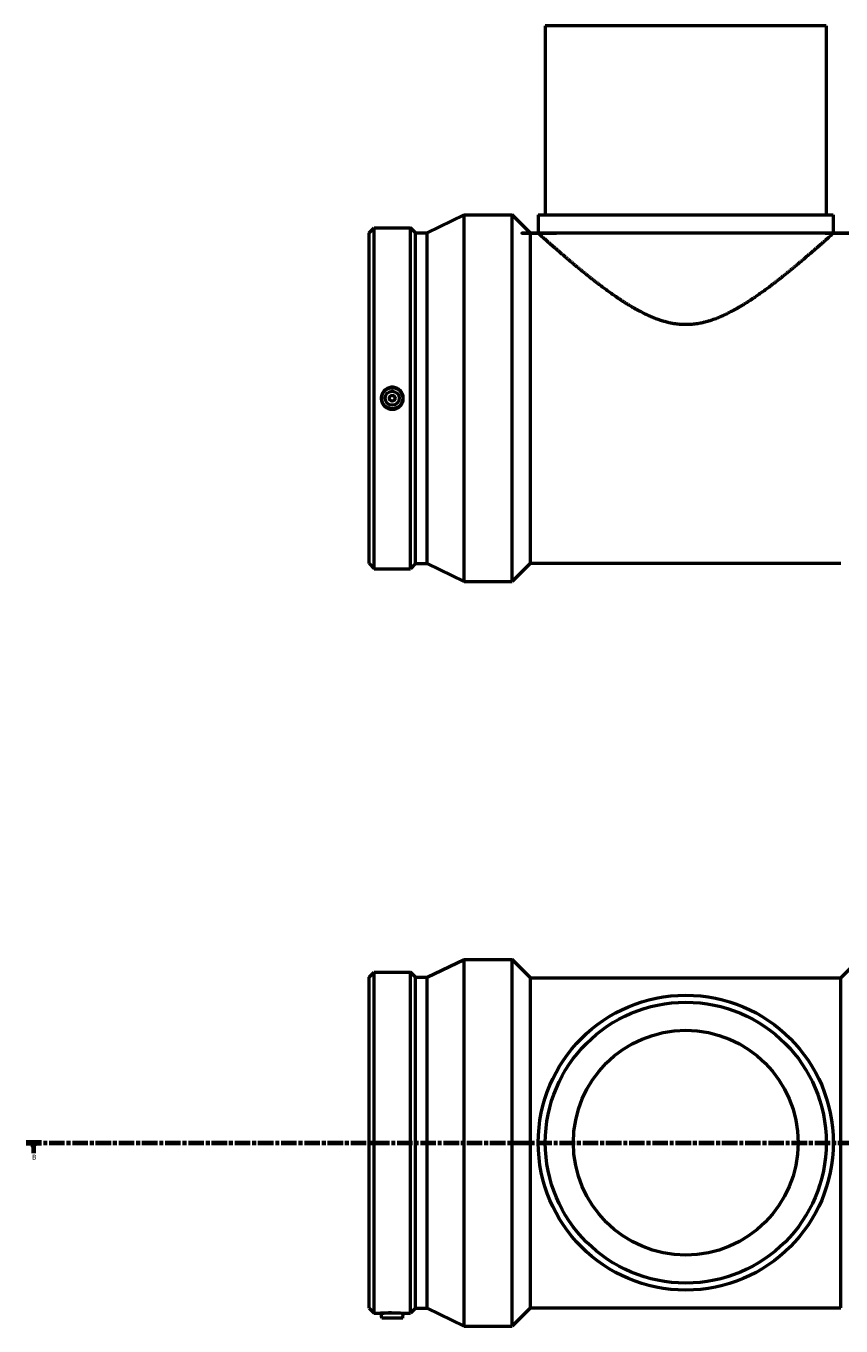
# Model space of a CAD drawing. Header units: millimetres. Extents: x -275 to 1704, y -1136 to 1260.
# Tile 1 of 7: x 103 to 684, y -1136 to -210. Entities that reach past the tile are written whole.
import ezdxf

# ---------------------------------------------------------------- set-up
doc = ezdxf.new("R2010")
doc.units = ezdxf.units.MM
doc.linetypes.add('CHAIN', pattern=[0.35429999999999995, 0.2362, -0.0295, 0.0591, -0.0295])
doc.layers.add('Section Line (ISO)', color=7, linetype='CHAIN', lineweight=70)
doc.layers.add('Visible (ISO)', color=7, linetype='Continuous', lineweight=50)
doc.styles.add('Label Text (ISO)', font='tahoma.ttf')

# ---------------------------------------------------------------- blocks, each defined once
blk = doc.blocks.new('2dTransSection0')
at = {"layer": 'Section Line (ISO)', "linetype": 'CHAIN', "ltscale": 46.61586380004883}
blk.add_line((103.3272831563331, -1005.371276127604), (1055.655343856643, -1005.371276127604), dxfattribs=at)
at = {"layer": 'Section Line (ISO)', "linetype": 'Continuous', "lineweight": 140}
for p, q in [((103.3272831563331, -1005.371276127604), (114.2432842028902, -1005.371276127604)), ((1044.739342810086, -1005.371276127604), (1055.655343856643, -1005.371276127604))]:
    blk.add_line(p, q, dxfattribs=at)
at = {"layer": 'Section Line (ISO)', "linetype": 'Continuous'}
for p, q in [((108.7852836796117, -1005.371276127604), (108.2852836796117, -1007.871276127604)), ((108.2852836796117, -1007.871276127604), (109.2852836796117, -1007.871276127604)), ((108.7852836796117, -1007.871276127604), (108.7852836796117, -1005.371276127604)), ((109.2852836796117, -1007.871276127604), (108.7852836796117, -1005.371276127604)), ((108.7852836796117, -1012.773287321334), (108.7852836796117, -1007.871276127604)), ((1050.197343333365, -1005.371276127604), (1049.697343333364, -1007.871276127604)), ((1049.697343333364, -1007.871276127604), (1050.697343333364, -1007.871276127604)), ((1050.197343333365, -1007.871276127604), (1050.197343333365, -1005.371276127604)), ((1050.697343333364, -1007.871276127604), (1050.197343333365, -1005.371276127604)), ((1050.197343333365, -1012.773287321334), (1050.197343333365, -1007.871276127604))]:
    blk.add_line(p, q, dxfattribs=at)
at = {"layer": 'Section Line (ISO)', "linetype": 'Continuous', "flags": 128}
for points in [[(109.2853005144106, -1007.871276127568), (108.7852699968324, -1005.371276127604), (108.285277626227, -1007.871276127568), (109.2853005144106, -1007.871276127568)], [(1050.697348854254, -1007.871276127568), (1050.197356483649, -1005.371276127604), (1049.697325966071, -1007.871276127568), (1050.697348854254, -1007.871276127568)]]:
    blk.add_lwpolyline(points, dxfattribs=at)
at = {"layer": 'Section Line (ISO)'}
for points in [[(109.2853005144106, -1007.871276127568), (108.7852699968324, -1005.371276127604), (108.285277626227, -1007.871276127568), (109.2853005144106, -1007.871276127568)], [(1050.697348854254, -1007.871276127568), (1050.197356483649, -1005.371276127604), (1049.697325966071, -1007.871276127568), (1050.697348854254, -1007.871276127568)]]:
    blk.add_solid(points, dxfattribs=at)
at = {"layer": 'Section Line (ISO)', "char_height": 3.499999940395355, "attachment_point": 7, "style": 'Label Text (ISO)'}
for insert in [(107.7171321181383, -1017.371276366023), (1049.129191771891, -1017.371276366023)]:
    blk.add_mtext('B', dxfattribs=dict(at, insert=insert))

msp = doc.modelspace()

# ---------------------------------------------------------------- linework, layer by layer
at = {"layer": 'Visible (ISO)'}
for p, q in [((673.0312187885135, -210.3931364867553), (473.0312187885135, -210.3931364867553)), ((473.0312187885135, -210.3931364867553), (473.0312187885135, -344.8931364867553)), ((673.0312187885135, -210.3931364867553), (673.0312187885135, -344.8931364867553)), ((388.8562187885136, -357.6690864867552), (415.1812187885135, -344.8931364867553)), ((415.1812187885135, -605.8931364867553), (415.1812187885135, -344.8931364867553)), ((415.1812187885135, -344.8931364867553), (449.4862187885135, -344.8931364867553)), ((449.4862187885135, -605.8931364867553), (449.4862187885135, -344.8931364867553)), ((462.5362187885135, -357.9431364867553), (449.4862187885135, -344.8931364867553)), ((468.0312187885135, -344.8931364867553), (678.0312187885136, -344.8931364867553)), ((468.0312187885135, -344.8931364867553), (468.0312187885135, -357.9431364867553)), ((678.0312187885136, -344.8931364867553), (678.0312187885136, -357.9431364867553)), ((347.5312187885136, -357.6690864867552), (351.1721687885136, -354.0281364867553)), ((347.5312187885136, -593.1171864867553), (347.5312187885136, -357.6690864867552)), ((351.1721687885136, -596.7581364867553), (351.1721687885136, -354.0281364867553)), ((351.1721687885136, -354.0281364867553), (376.9502687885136, -354.0281364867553)), ((376.9502687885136, -596.7581364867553), (376.9502687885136, -354.0281364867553)), ((380.5912187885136, -357.6690864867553), (376.9502687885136, -354.0281364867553)), ((380.5912187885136, -593.1171864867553), (380.5912187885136, -357.6690864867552)), ((380.5912187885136, -357.6690864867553), (388.8562187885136, -357.6690864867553)), ((388.8562187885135, -593.1171864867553), (388.8562187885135, -357.6690864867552)), ((462.5362187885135, -592.8431364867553), (462.5362187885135, -357.9431364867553)), ((462.5362187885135, -357.9431364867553), (468.0312187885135, -357.9431364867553)), ((678.0312187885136, -357.9431364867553), (683.5262187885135, -357.9431364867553)), ((347.5312187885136, -593.1171864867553), (351.1721687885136, -596.7581364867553)), ((351.1721687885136, -596.7581364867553), (376.9502687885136, -596.7581364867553)), ((380.5912187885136, -593.1171864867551), (376.9502687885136, -596.7581364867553)), ((380.5912187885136, -593.1171864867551), (388.8562187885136, -593.1171864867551)), ((388.8562187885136, -593.1171864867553), (415.1812187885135, -605.8931364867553)), ((462.5362187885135, -592.8431364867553), (449.4862187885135, -605.8931364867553)), ((462.5362187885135, -592.8431364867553), (683.5262187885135, -592.8431364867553)), ((415.1812187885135, -605.8931364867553), (449.4862187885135, -605.8931364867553)), ((388.8562187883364, -887.6472261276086), (415.1812187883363, -874.8712761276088)), ((415.1812187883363, -1135.871276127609), (415.1812187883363, -874.8712761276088)), ((415.1812187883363, -874.8712761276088), (449.4862187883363, -874.8712761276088)), ((449.4862187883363, -1135.871276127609), (449.4862187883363, -874.8712761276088)), ((462.5362187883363, -887.9212761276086), (449.4862187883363, -874.8712761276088)), ((683.5262187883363, -887.9212761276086), (696.5762187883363, -874.8712761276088)), ((347.5312187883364, -887.6472261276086), (351.1721687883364, -884.0062761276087)), ((347.5312187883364, -1123.095326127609), (347.5312187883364, -887.6472261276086)), ((351.1721687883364, -1126.736276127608), (351.1721687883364, -884.0062761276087)), ((351.1721687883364, -884.0062761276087), (376.9502687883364, -884.0062761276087)), ((376.9502687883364, -1126.736276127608), (376.9502687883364, -884.0062761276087)), ((380.5912187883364, -887.6472261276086), (376.9502687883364, -884.0062761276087)), ((380.5912187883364, -1123.095326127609), (380.5912187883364, -887.6472261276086)), ((380.5912187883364, -887.6472261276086), (388.8562187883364, -887.6472261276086)), ((388.8562187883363, -1123.095326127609), (388.8562187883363, -887.6472261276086)), ((462.5362187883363, -1122.821276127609), (462.5362187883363, -887.9212761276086)), ((462.5362187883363, -887.9212761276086), (683.5262187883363, -887.9212761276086)), ((683.5262187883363, -1122.821276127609), (683.5262187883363, -887.9212761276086)), ((347.5312187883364, -1123.095326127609), (351.1721687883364, -1126.736276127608)), ((351.1721687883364, -1126.736276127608), (356.2431974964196, -1126.736276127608)), ((356.5612187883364, -1130.371276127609), (356.2431974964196, -1126.736276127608)), ((371.5612187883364, -1130.371276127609), (371.8792400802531, -1126.736276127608)), ((371.8792400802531, -1126.736276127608), (376.9502687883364, -1126.736276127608)), ((380.5912187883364, -1123.095326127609), (376.9502687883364, -1126.736276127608)), ((380.5912187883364, -1123.095326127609), (388.8562187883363, -1123.095326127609)), ((388.8562187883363, -1123.095326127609), (415.1812187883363, -1135.871276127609)), ((462.5362187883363, -1122.821276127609), (449.4862187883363, -1135.871276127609)), ((462.5362187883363, -1122.821276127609), (683.5262187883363, -1122.821276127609)), ((371.5612187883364, -1130.371276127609), (356.5612187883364, -1130.371276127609)), ((415.1812187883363, -1135.871276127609), (449.4862187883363, -1135.871276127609))]:
    msp.add_line(p, q, dxfattribs=at)
for centre, radius in [((364.0612187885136, -475.3931364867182), 7.5), ((364.0612187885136, -475.3931364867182), 5), ((364.0612187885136, -475.3931364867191), 2), ((573.0312187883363, -1005.371276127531), 105), ((573.0312187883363, -1005.371276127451), 100), ((573.0312187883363, -1005.371276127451), 80.00000000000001)]:
    msp.add_circle(centre, radius, dxfattribs=at)
for points, knots in [([(678.0312187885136, -357.9431364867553), (678.0312187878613, -357.9431364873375), (677.3057369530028, -358.5931227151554), (674.4123105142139, -361.1688227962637), (672.2456580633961, -363.0933015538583), (666.714737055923, -367.9485015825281), (663.3454365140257, -370.8832816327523), (655.7921918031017, -377.3368746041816), (651.6084620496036, -380.854186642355), (642.6294797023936, -388.1796270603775), (637.4616825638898, -392.2844268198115), (626.3421925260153, -400.5744700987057), (620.3948662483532, -404.7627112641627), (611.0375540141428, -410.5244702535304), (607.847935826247, -412.3543651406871), (601.3268393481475, -415.7079201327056), (597.9955111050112, -417.2317120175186), (587.7608364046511, -421.1105763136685), (580.619772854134, -422.7670735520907), (565.4426647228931, -422.7670735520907), (558.3016011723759, -421.1105763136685), (548.0669264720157, -417.2317120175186), (544.7355982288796, -415.7079201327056), (538.21450175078, -412.3543651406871), (535.0248835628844, -410.5244702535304), (525.667571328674, -404.7627112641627), (519.7202450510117, -400.5744700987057), (508.6007550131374, -392.2844268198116), (503.4329578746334, -388.1796270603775), (494.4539755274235, -380.8541866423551), (490.2702457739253, -377.3368746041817), (482.7170010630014, -370.8832816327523), (479.3477005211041, -367.9485015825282), (473.8167795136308, -363.0933015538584), (471.6501270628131, -361.1688227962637), (468.7567006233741, -358.5931227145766), (468.0312187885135, -357.9431364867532), (468.0312187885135, -357.9431364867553)], [17.5916204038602, 17.5916204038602, 17.59162040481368, 17.59162040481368, 19.71295928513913, 19.71295928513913, 21.83429816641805, 21.83429816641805, 23.95563704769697, 23.95563704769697, 26.0769759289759, 26.0769759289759, 28.35354214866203, 28.35354214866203, 30.63010836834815, 30.63010836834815, 31.76839147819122, 31.76839147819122, 32.90667458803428, 32.90667458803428, 35.18324080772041, 35.18324080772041, 37.45980702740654, 37.45980702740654, 38.5980901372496, 38.5980901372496, 39.73637324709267, 39.73637324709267, 42.01293946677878, 42.01293946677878, 44.28950568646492, 44.28950568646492, 46.41084456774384, 46.41084456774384, 48.53218344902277, 48.53218344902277, 50.65352233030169, 50.65352233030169, 52.77486121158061, 52.77486121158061, 52.77486121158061, 52.77486121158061]), ([(364.0612187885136, -467.5529364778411), (365.0448724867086, -467.5529364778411), (366.0935754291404, -467.7504914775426), (368.0213937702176, -468.5526864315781), (368.9005397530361, -469.1572944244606), (370.287289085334, -470.5503727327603), (370.8876569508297, -471.431579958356), (371.683632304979, -473.3614453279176), (371.8792400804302, -474.4101199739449), (371.8792400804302, -476.3761529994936), (371.683632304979, -477.424827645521), (370.8876569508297, -479.3546930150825), (370.287289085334, -480.2359002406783), (368.9005397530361, -481.628978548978), (368.0213937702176, -482.2335865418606), (366.0935754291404, -483.035781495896), (365.0448724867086, -483.2333364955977), (363.0775650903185, -483.2333364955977), (362.0288621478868, -483.035781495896), (360.1010438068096, -482.2335865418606), (359.2218978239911, -481.628978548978), (357.8351484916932, -480.2359002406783), (357.2347806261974, -479.3546930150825), (356.4388052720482, -477.424827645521), (356.2431974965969, -476.3761529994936), (356.2431974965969, -474.4101199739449), (356.4388052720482, -473.3614453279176), (357.2347806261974, -471.431579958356), (357.8351484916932, -470.5503727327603), (359.2218978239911, -469.1572944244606), (360.1010438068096, -468.5526864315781), (362.0288621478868, -467.7504914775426), (363.0775650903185, -467.5529364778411), (364.0612187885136, -467.5529364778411)], [0, 0, 0, 0, 0.2950961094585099, 0.2950961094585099, 0.5901922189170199, 0.5901922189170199, 0.8850971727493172, 0.8850971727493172, 1.180002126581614, 1.180002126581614, 1.474907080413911, 1.474907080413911, 1.769812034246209, 1.769812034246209, 2.064908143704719, 2.064908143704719, 2.360004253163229, 2.360004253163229, 2.655100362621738, 2.655100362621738, 2.950196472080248, 2.950196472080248, 3.245101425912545, 3.245101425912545, 3.540006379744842, 3.540006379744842, 3.83491133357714, 3.83491133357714, 4.129816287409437, 4.129816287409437, 4.424912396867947, 4.424912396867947, 4.720008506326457, 4.720008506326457, 4.720008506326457, 4.720008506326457]), ([(356.2431974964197, -1126.736276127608), (356.2431974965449, -1126.7362761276), (356.4388052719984, -1126.723108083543), (357.2347806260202, -1126.675443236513), (357.835148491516, -1126.641621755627), (359.2218978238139, -1126.577975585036), (360.1010438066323, -1126.54401613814), (362.0288621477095, -1126.49606573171), (363.0775650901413, -1126.482772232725), (364.0612187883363, -1126.482772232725)], [3.540006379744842, 3.540006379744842, 3.540006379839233, 3.540006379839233, 3.83491133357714, 3.83491133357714, 4.129816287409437, 4.129816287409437, 4.424912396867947, 4.424912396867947, 4.720008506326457, 4.720008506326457, 4.720008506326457, 4.720008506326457]), ([(364.0612187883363, -1126.482772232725), (365.0448724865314, -1126.482772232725), (366.0935754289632, -1126.49606573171), (368.0213937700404, -1126.54401613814), (368.9005397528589, -1126.577975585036), (370.2872890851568, -1126.641621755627), (370.8876569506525, -1126.675443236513), (371.6836323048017, -1126.723108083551), (371.8792400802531, -1126.736276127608), (371.8792400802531, -1126.736276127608)], [0, 0, 0, 0, 0.2950961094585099, 0.2950961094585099, 0.5901922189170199, 0.5901922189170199, 0.8850971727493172, 0.8850971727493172, 1.180002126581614, 1.180002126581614, 1.180002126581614, 1.180002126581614])]:
    msp.add_open_spline(points, degree=3, knots=knots, dxfattribs=at)

# ---------------------------------------------------------------- block references
at = {"layer": 'Section Line (ISO)'}
msp.add_blockref('2dTransSection0', (0, 0), dxfattribs=at)

doc.saveas('drawing.dxf')
